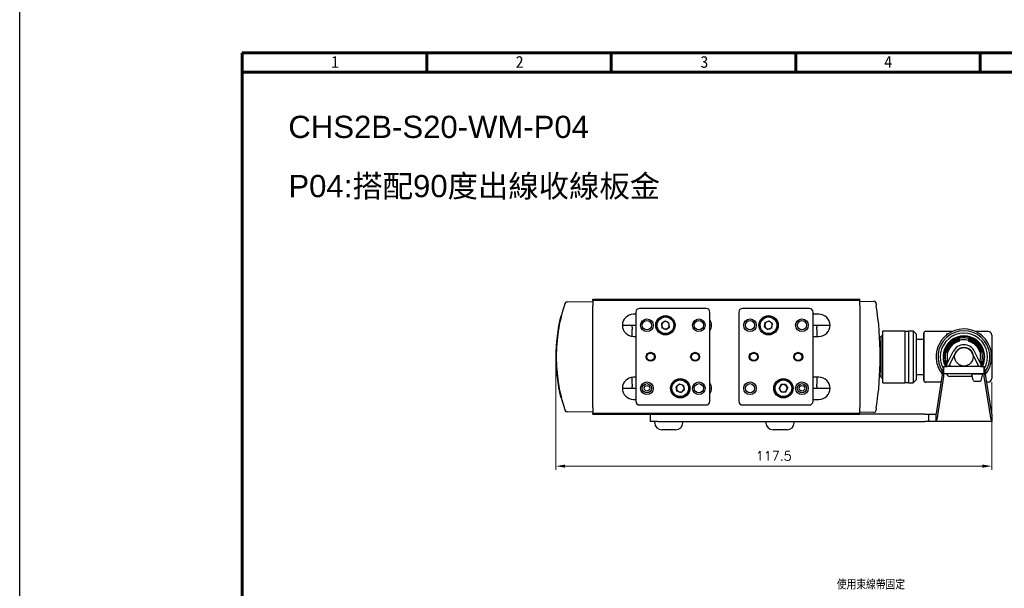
# Model space of a CAD drawing. Header units: inches. Extents: x 0 to 5655, y -2263 to 1330.
# Tile 98 of 231: x 4653 to 4919, y -1023 to -870. Entities that reach past the tile are written whole.
import ezdxf

# ---------------------------------------------------------------- set-up
doc = ezdxf.new("R2010")
doc.units = ezdxf.units.IN
doc.header["$MEASUREMENT"] = 0
for name, color, linetype, lineweight in [('AM_0', 7, 'Continuous', 30), ('AM_5', 3, 'Continuous', 15), ('可見 (ISO)', 7, 'Continuous', 25)]:
    doc.layers.add(name, color=color, linetype=linetype, lineweight=lineweight)
doc.layers.add('BORDER', color=7, linetype='Continuous')
doc.styles.get("Standard").update_dxf_attribs({"font": 'arial.ttf'})
doc.styles.add('尺寸標註', font='romans.shx', dxfattribs={"bigfont": 'CHINESET.SHX'})
doc.styles.add('標題欄', font='txt')
doc.dimstyles.new('CNS1$0', dxfattribs={"dimtxt": 2.5, "dimasz": 2.5, "dimexe": 1, "dimexo": 1, "dimgap": 1.5, "dimtad": 1, "dimtoh": 1, "dimdec": 1, "dimdsep": 46, "dimtxsty": '尺寸標註', "dimcen": 0, "dimclrd": 2, "dimclre": 2, "dimclrt": 1, "dimadec": 0, "dimazin": 2, "dimtp": 0.1, "dimtm": 0.1, "dimtfac": 0.71, "dimtdec": 1, "dimtmove": 0, "dimatfit": 0, "dimfxl": 0, "dimlwd": 13, "dimlwe": 13, "dimarcsym": 0})

# ---------------------------------------------------------------- blocks, each defined once
blk = doc.blocks.new('A4-英文圖框-橫式')
at = {"layer": 'BORDER', "color": 123, "linetype": 'Continuous', "lineweight": 60, "ltscale": 25.4}
for p, q in [((2201.45, 183.5), (2201.45, 188.79)), ((2251.2, 183.5), (2251.2, 188.79)), ((2300.95, 183.5), (2300.95, 188.79)), ((2350.7, 183.5), (2350.7, 188.79)), ((2151.7, 183.5), (2549.79, 183.5))]:
    blk.add_line(p, q, dxfattribs=at)
blk.add_lwpolyline([(2151.7, 188.79), (2555.09, 188.79), (2555.09, -95.06), (2151.7, -95.06)], close=True, dxfattribs=at)
at = {"color": 60, "style": '標題欄'}
for s, p in [('1', (2175.64, 184.72)), ('2', (2225.41, 184.72)), ('3', (2275.22, 184.72)), ('4', (2324.76, 184.72))]:
    blk.add_text(s, height=3.18, dxfattribs=at).set_placement(p)
blk = doc.blocks.new('*D785')
at = {"layer": 'AM_5', "color": 2, "lineweight": 13}
for p, q in [((4797.66, -961.44), (4797.66, -990.94)), ((4915.18, -967.29), (4915.18, -990.94)), ((4800.16, -989.94), (4912.68, -989.94))]:
    blk.add_line(p, q, dxfattribs=at)
at = {"layer": 'AM_5', "color": 2}
for points in [[(4800.16, -989.53), (4800.16, -990.36), (4797.66, -989.94)], [(4912.68, -989.53), (4912.68, -990.36), (4915.18, -989.94)]]:
    blk.add_solid(points, dxfattribs=at)
at = {"layer": 'Defpoints', "color": 0}
for p in [(4797.66, -960.44), (4915.18, -966.29), (4915.18, -989.94)]:
    blk.add_point(p, dxfattribs=at)
at = {"layer": 'AM_5', "color": 1, "insert": (4856.42, -987.19), "char_height": 2.5, "attachment_point": 5, "style": '尺寸標註'}
blk.add_mtext('117.5', dxfattribs=at)

msp = doc.modelspace()

# ---------------------------------------------------------------- linework, layer by layer
for p, q in [((4910.157, -966.776), (4909.812, -965.376)), ((4910.106, -965.018), (4912.397, -965.018)), ((4910.149, -965.018), (4912.354, -965.018)), ((4912.339, -966.802), (4912.684, -965.402)), ((4910.451, -967.018), (4912.052, -967.018))]:
    msp.add_line(p, q)
at = {"color": 2}
msp.add_lwpolyline([(4653.092, 513.153), (5654.873, 513.153), (5654.873, -1252.268), (4653.092, -1252.268)], close=True, dxfattribs=at)
for centre, start, end in [((4910.106, -965.318), 90, 191.30993), ((4912.397, -965.318), 343.67936, 90), ((4910.451, -966.718), 191.30993, 270), ((4912.052, -966.718), 270, 343.67936)]:
    msp.add_arc(centre, 0.3, start, end)
at = {"layer": 'AM_0'}
for p, q in [((4903.029, -962.639), (4904.78, -959.035)), ((4903.706, -962.891), (4905.428, -959.35)), ((4911.646, -962.891), (4909.925, -959.35)), ((4912.293, -962.577), (4910.572, -959.035)), ((4909.901, -965.017), (4903.976, -965.017)), ((4909.901, -965.737), (4903.976, -965.737)), ((4911.376, -965.017), (4904.12, -965.017)), ((4911.676, -965.018), (4911.676, -965.017)), ((4912.397, -965.017), (4912.397, -965.018))]:
    msp.add_line(p, q, dxfattribs=at)
for centre, radius, start, end in [((4907.676, -960.443), 3.22, 25.92463, 154.07537), ((4907.676, -960.443), 2.5, 25.92463, 154.07537), ((4903.976, -963.023), 1.02, 154.07537, 179.6617), ((4903.976, -963.023), 0.3, 154.07537, 178.84972), ((4911.376, -963.023), 0.3, 1.15028, 25.92463), ((4911.376, -963.023), 1.02, 0.3383, 25.92463), ((4903.976, -964.717), 1.02, 197.10464, 270)]:
    msp.add_arc(centre, radius, start, end, dxfattribs=at)
at = {"layer": '可見 (ISO)'}
for p, q in [((4807.606, -945.243), (4807.606, -944.943)), ((4807.606, -944.943), (4879.606, -944.943)), ((4812.006, -945.043), (4808.206, -945.043)), ((4808.206, -945.243), (4808.206, -945.043)), ((4812.006, -945.243), (4812.006, -945.043)), ((4879.006, -945.043), (4875.206, -945.043)), ((4875.206, -945.243), (4875.206, -945.043)), ((4879.006, -945.243), (4879.006, -945.043)), ((4879.606, -945.243), (4879.606, -944.943)), ((4800.676, -945.614), (4807.606, -945.493)), ((4807.606, -945.243), (4807.606, -946.743)), ((4879.606, -945.243), (4807.606, -945.243)), ((4807.606, -974.143), (4807.606, -946.743)), ((4838.203, -947.443), (4820.203, -947.443)), ((4866.009, -947.443), (4848.009, -947.443)), ((4879.606, -946.743), (4879.606, -945.243)), ((4879.606, -945.493), (4883.432, -945.426)), ((4879.606, -946.743), (4879.606, -974.143)), ((4799.193, -949.463), (4798.986, -949.467)), ((4819.203, -948.943), (4818.606, -948.943)), ((4819.203, -948.443), (4819.203, -972.443)), ((4839.203, -972.443), (4839.203, -948.443)), ((4847.009, -948.443), (4847.009, -972.443)), ((4867.009, -972.443), (4867.009, -948.443)), ((4868.606, -948.943), (4867.009, -948.943)), ((4815.606, -951.943), (4819.203, -951.943)), ((4818.203, -952.413), (4818.203, -951.943)), ((4818.203, -952.413), (4818.203, -953.05)), ((4818.203, -954.916), (4818.203, -953.05)), ((4826.139, -951.466), (4827.085, -950.783)), ((4826.139, -951.466), (4826.258, -952.626)), ((4827.321, -953.103), (4826.258, -952.626)), ((4827.085, -950.783), (4828.149, -951.261)), ((4827.321, -953.103), (4828.267, -952.421)), ((4828.267, -952.421), (4828.149, -951.261)), ((4839.203, -951.943), (4839.606, -951.943)), ((4853.922, -952.364), (4854.101, -951.212)), ((4853.922, -952.364), (4854.83, -953.096)), ((4854.101, -951.212), (4855.188, -950.791)), ((4855.918, -952.674), (4854.83, -953.096)), ((4856.097, -951.522), (4855.188, -950.791)), ((4855.918, -952.674), (4856.097, -951.522)), ((4867.009, -951.943), (4871.606, -951.943)), ((4868.009, -951.943), (4868.009, -952.413)), ((4868.009, -953.05), (4868.009, -952.413)), ((4868.009, -953.05), (4868.009, -954.943)), ((4818.606, -954.943), (4819.203, -954.943)), ((4867.009, -954.943), (4868.606, -954.943)), ((4885.376, -955.193), (4884.955, -955.193)), ((4885.376, -954.943), (4885.776, -954.543)), ((4885.376, -965.943), (4885.376, -954.943)), ((4885.776, -967.443), (4885.776, -953.443)), ((4885.776, -953.443), (4891.776, -953.443)), ((4891.776, -953.443), (4891.776, -967.443)), ((4891.776, -953.543), (4892.776, -953.543)), ((4892.776, -953.443), (4892.776, -967.443)), ((4892.776, -953.443), (4893.971, -953.443)), ((4893.971, -953.443), (4893.971, -967.443)), ((4894.776, -954.248), (4893.971, -953.443)), ((4894.776, -954.248), (4894.776, -966.638)), ((4894.776, -955.693), (4896.876, -955.693)), ((4896.876, -954.093), (4896.876, -966.793)), ((4896.876, -966.793), (4896.876, -954.093)), ((4904.622, -953.593), (4897.376, -953.593)), ((4908.801, -955.596), (4908.801, -955.596)), ((4914.176, -953.593), (4910.73, -953.593)), ((4915.176, -954.593), (4915.176, -957.248)), ((4900.576, -956.365), (4900.576, -956.365)), ((4900.576, -958.026), (4900.576, -958.027)), ((4900.876, -955.993), (4900.876, -955.993)), ((4906.492, -955.739), (4906.492, -955.739)), ((4908.811, -956.111), (4908.811, -956.111)), ((4908.86, -955.739), (4908.86, -955.739)), ((4902.577, -960.443), (4902.74, -960.443)), ((4902.731, -959.193), (4902.731, -959.193)), ((4902.74, -960.443), (4902.74, -960.443)), ((4903.077, -960.443), (4903.238, -960.443)), ((4903.097, -959.249), (4903.097, -959.249)), ((4903.238, -960.443), (4903.239, -960.443)), ((4912.113, -960.443), (4912.114, -960.443)), ((4912.276, -960.443), (4912.114, -960.443)), ((4912.775, -960.443), (4912.613, -960.443)), ((4912.621, -959.193), (4912.621, -959.193)), ((4915.176, -960.443), (4915.176, -963.639)), ((4900.255, -975.709), (4902.176, -963.5)), ((4900.576, -962.86), (4900.576, -962.86)), ((4902.176, -963.032), (4903.176, -963.032)), ((4902.176, -963.032), (4902.176, -965.032)), ((4902.731, -961.693), (4902.731, -961.693)), ((4912.176, -963.032), (4903.176, -963.032)), ((4912.176, -963.032), (4913.176, -963.032)), ((4912.255, -961.637), (4912.255, -961.637)), ((4912.621, -961.693), (4912.621, -961.693)), ((4913.176, -965.032), (4913.176, -963.032)), ((4913.176, -963.5), (4915.098, -975.709)), ((4915.176, -963.639), (4915.176, -966.293)), ((4818.203, -967.837), (4818.203, -965.97)), ((4819.203, -965.943), (4818.606, -965.943)), ((4868.606, -965.943), (4867.009, -965.943)), ((4868.009, -965.943), (4868.009, -967.837)), ((4885.376, -965.693), (4884.955, -965.693)), ((4885.376, -965.943), (4885.776, -966.343)), ((4894.776, -965.193), (4896.876, -965.193)), ((4902.176, -965.765), (4900.333, -977.475)), ((4900.576, -964.521), (4900.576, -964.521)), ((4900.876, -964.893), (4900.876, -964.893)), ((4902.176, -965.032), (4902.176, -965.266)), ((4903.176, -965.032), (4902.176, -965.032)), ((4902.176, -965.266), (4902.176, -965.765)), ((4912.176, -965.032), (4903.176, -965.032)), ((4913.176, -965.032), (4912.176, -965.032)), ((4913.176, -965.266), (4913.176, -965.032)), ((4913.176, -965.765), (4913.176, -965.266)), ((4915.019, -977.475), (4913.176, -965.765)), ((4815.606, -968.943), (4819.203, -968.943)), ((4818.203, -967.837), (4818.203, -968.473)), ((4818.203, -968.943), (4818.203, -968.473)), ((4831.014, -967.792), (4830.112, -968.532)), ((4830.301, -969.682), (4830.112, -968.532)), ((4832.105, -968.204), (4831.014, -967.792)), ((4832.105, -968.204), (4832.294, -969.355)), ((4839.203, -968.943), (4839.606, -968.943)), ((4858.433, -967.929), (4857.843, -968.936)), ((4858.419, -969.949), (4857.843, -968.936)), ((4859.599, -967.937), (4858.433, -967.929)), ((4859.586, -969.957), (4860.175, -968.951)), ((4859.599, -967.937), (4860.175, -968.951)), ((4867.009, -968.943), (4871.606, -968.943)), ((4868.009, -968.473), (4868.009, -967.837)), ((4868.009, -968.473), (4868.009, -968.943)), ((4885.776, -967.443), (4891.776, -967.443)), ((4891.776, -967.343), (4892.776, -967.343)), ((4892.776, -967.443), (4893.971, -967.443)), ((4894.776, -966.638), (4893.971, -967.443)), ((4901.579, -967.293), (4897.376, -967.293)), ((4914.176, -967.293), (4913.773, -967.293)), ((4799.193, -971.423), (4798.986, -971.42)), ((4831.392, -970.094), (4830.301, -969.682)), ((4831.392, -970.094), (4832.294, -969.355)), ((4859.586, -969.957), (4858.419, -969.949)), ((4807.606, -974.143), (4807.606, -975.643)), ((4818.606, -971.943), (4819.203, -971.943)), ((4820.203, -973.443), (4838.203, -973.443)), ((4848.009, -973.443), (4866.009, -973.443)), ((4867.009, -971.943), (4868.606, -971.943)), ((4879.606, -975.643), (4879.606, -974.143)), ((4807.606, -975.393), (4800.676, -975.272)), ((4807.606, -975.943), (4807.606, -975.643)), ((4807.606, -975.643), (4879.606, -975.643)), ((4807.606, -975.943), (4879.606, -975.943)), ((4808.206, -975.643), (4808.206, -975.843)), ((4808.206, -975.843), (4812.006, -975.843)), ((4812.006, -975.643), (4812.006, -975.843)), ((4823.106, -975.943), (4823.106, -977.943)), ((4875.206, -975.643), (4875.206, -975.843)), ((4875.206, -975.843), (4879.006, -975.843)), ((4879.006, -975.643), (4879.006, -975.843)), ((4883.432, -975.46), (4879.606, -975.393)), ((4879.606, -975.943), (4879.606, -975.643)), ((4897.176, -975.943), (4879.606, -975.943)), ((4897.176, -975.943), (4898.176, -975.943)), ((4898.176, -977.943), (4898.176, -975.943)), ((4898.176, -975.943), (4900.176, -975.943)), ((4900.176, -977.943), (4900.176, -975.943)), ((4915.176, -975.943), (4915.176, -977.943)), ((4825.106, -977.943), (4823.106, -977.943)), ((4824.306, -978.243), (4824.306, -977.943)), ((4825.106, -977.943), (4897.176, -977.943)), ((4831.906, -978.243), (4831.906, -977.943)), ((4854.306, -978.243), (4854.306, -977.943)), ((4861.906, -978.243), (4861.906, -977.943)), ((4898.176, -977.943), (4897.176, -977.943)), ((4900.176, -977.943), (4898.176, -977.943)), ((4915.176, -977.943), (4900.176, -977.943)), ((4830.006, -980.143), (4826.206, -980.143)), ((4860.006, -980.143), (4856.206, -980.143))]:
    msp.add_line(p, q, dxfattribs=at)
for centre, radius in [((4822.203, -951.943), 1.7), ((4827.203, -951.943), 2.6), ((4827.203, -951.943), 2.4), ((4827.203, -951.943), 2.25), ((4836.203, -951.943), 1.7), ((4850.009, -951.943), 1.7), ((4855.009, -951.943), 2.6), ((4855.009, -951.943), 2.4), ((4855.009, -951.943), 2.25), ((4864.009, -951.943), 1.7), ((4822.203, -951.943), 1.25), ((4836.203, -951.943), 1.25), ((4850.009, -951.943), 1.25), ((4864.009, -951.943), 1.25), ((4907.676, -960.443), 2.5), ((4823.203, -960.443), 1.2), ((4823.203, -960.443), 1), ((4835.203, -960.443), 1.2), ((4835.203, -960.443), 1), ((4851.009, -960.443), 1.2), ((4851.009, -960.443), 1), ((4863.009, -960.443), 1.2), ((4863.009, -960.443), 1), ((4831.203, -968.943), 2.6), ((4859.009, -968.943), 2.6), ((4822.203, -968.943), 1.7), ((4822.203, -968.943), 1.25), ((4822.203, -968.943), 0.75), ((4831.203, -968.943), 2.4), ((4831.203, -968.943), 2.25), ((4836.203, -968.943), 1.7), ((4836.203, -968.943), 1.25), ((4850.009, -968.943), 1.7), ((4850.009, -968.943), 1.25), ((4859.009, -968.943), 2.4), ((4859.009, -968.943), 2.25), ((4864.009, -968.943), 1.7), ((4864.009, -968.943), 1.25), ((4864.009, -968.943), 0.75)]:
    msp.add_circle(centre, radius, dxfattribs=at)
for centre, radius, start, end in [((4800.685, -946.114), 0.5, 91, 161.53861), ((4820.203, -948.443), 1, 90, 180), ((4838.203, -948.443), 1, 0, 90), ((4848.009, -948.443), 1, 90, 180), ((4866.009, -948.443), 1, 0, 90), ((4883.441, -945.926), 0.5, 9.17938, 91), ((4818.606, -951.943), 3, 90, 270), ((4868.606, -951.943), 3, 270, 90), ((4827.203, -951.943), 1.01, 125.82179, 185.82179), ((4827.203, -951.943), 1.01, 185.82179, 245.82179), ((4827.203, -951.943), 1.01, 65.82179, 125.82179), ((4827.203, -951.943), 1.01, 245.82179, 305.82179), ((4827.203, -951.943), 1.01, 5.82179, 65.82179), ((4827.203, -951.943), 1.01, 305.82179, 5.82179), ((4836.606, -951.943), 3, 329.96032, 30.03968), ((4855.009, -951.943), 1.01, 171.1692, 231.1692), ((4855.009, -951.943), 1.01, 111.1692, 171.1692), ((4855.009, -951.943), 1.01, 231.1692, 291.1692), ((4855.009, -951.943), 1.01, 51.1692, 111.1692), ((4855.009, -951.943), 1.01, 291.1692, 351.1692), ((4855.009, -951.943), 1.01, 351.1692, 51.1692), ((4907.676, -960.443), 7.5, 320.32359, 169.64907), ((4897.376, -954.093), 0.5, 90, 180), ((4907.676, -960.443), 7, 324.03771, 215.96229), ((4907.676, -960.443), 6.375, 329.99448, 210.00552), ((4907.676, -960.443), 5.625, 332.59682, 207.40318), ((4907.676, -960.443), 5.5, 331.91965, 208.08035), ((4907.676, -960.443), 5.45, 331.63885, 208.36115), ((4914.176, -954.593), 1, 0, 90), ((4907.676, -960.443), 7.5, 190.35093, 219.67641), ((4818.606, -968.943), 3, 90, 270), ((4868.606, -968.943), 3, 270, 90), ((4914.176, -966.293), 1, 270, 0), ((4831.203, -968.943), 1.01, 129.33088, 189.33088), ((4831.203, -968.943), 1.01, 69.33088, 129.33088), ((4831.203, -968.943), 1.01, 9.33088, 69.33088), ((4831.203, -968.943), 1.01, 309.33088, 9.33088), ((4836.606, -968.943), 3, 329.96032, 30.03968), ((4859.009, -968.943), 1.01, 149.62365, 209.62365), ((4859.009, -968.943), 1.01, 89.62365, 149.62365), ((4859.009, -968.943), 1.01, 29.62365, 89.62365), ((4859.009, -968.943), 1.01, 329.62365, 29.62365), ((4897.376, -966.793), 0.5, 180, 270), ((4831.203, -968.943), 1.01, 189.33088, 249.33088), ((4831.203, -968.943), 1.01, 249.33088, 309.33088), ((4859.009, -968.943), 1.01, 209.62365, 269.62365), ((4859.009, -968.943), 1.01, 269.62365, 329.62365), ((4820.203, -972.443), 1, 180, 270), ((4838.203, -972.443), 1, 270, 0), ((4848.009, -972.443), 1, 180, 270), ((4866.009, -972.443), 1, 270, 0), ((4800.685, -974.772), 0.5, 198.46139, 269), ((4883.441, -974.96), 0.5, 269, 350.82062), ((4826.206, -978.243), 1.9, 180, 270), ((4830.006, -978.243), 1.9, 270, 0), ((4856.206, -978.243), 1.9, 180, 270), ((4860.006, -978.243), 1.9, 270, 0)]:
    msp.add_arc(centre, radius, start, end, dxfattribs=at)
for centre, major_axis, ratio, start_param, end_param in [((4793.634, -960.443), (0, -91.486), 0.9998494, 1.4188822, 1.7227105), ((4843.592, -960.443), (0, 45.943), 0.9998477, 1.3295497, 1.812043), ((4843.593, -960.443), (0, 45.944), 0.9998477, 1.4006673, 1.4089419), ((4843.593, -960.443), (0, 45.943), 0.9998477, 1.3908032, 1.3986967), ((4843.593, -960.443), (0, 45.944), 0.9998477, 1.732924, 1.7353902), ((4843.593, -960.443), (0, 45.944), 0.9998477, 1.7378407, 1.7403156), ((4900.176, -973.943), (0, 2), 0.0836809, 3.1415927, 3.6302848), ((4915.176, -973.943), (0, -2), 0.0836809, 5.7944931, 6.2831853), ((4900.176, -973.943), (0, -4), 0.0836809, 0, 0.4886922), ((4915.176, -973.943), (0, 4), 0.0836809, 2.6529005, 3.1415927)]:
    msp.add_ellipse(centre, major_axis=major_axis, ratio=ratio, start_param=start_param, end_param=end_param, dxfattribs=at)
for points, knots in [([(4799.963, -974.168), (4799.266, -971.952), (4798.739, -969.682), (4798.386, -967.386), (4798.033, -965.09), (4797.856, -962.766), (4797.856, -960.443), (4797.856, -958.12), (4798.033, -955.797), (4798.386, -953.5), (4798.739, -951.204), (4799.266, -948.935), (4799.963, -946.718)], [2.83690094, 2.83690094, 2.83690094, 2.83690094, 2.9892468, 2.9892468, 2.9892468, 3.14159265, 3.14159265, 3.14159265, 3.29393851, 3.29393851, 3.29393851, 3.44628436, 3.44628436, 3.44628436, 3.44628436]), ([(4799.179, -949.522), (4799.241, -949.269), (4799.309, -949.002), (4799.447, -948.481), (4799.519, -948.22), (4799.609, -947.902), (4799.63, -947.827), (4799.651, -947.755)], [0, 0, 0, 0, 0.08089177, 0.08089177, 0.16215301, 0.16215301, 0.18784285, 0.18784285, 0.18784285, 0.18784285]), ([(4799.963, -946.718), (4799.994, -946.621), (4800.025, -946.524), (4800.083, -946.344), (4800.11, -946.259), (4800.157, -946.116), (4800.177, -946.057), (4800.203, -945.977), (4800.211, -945.956), (4800.211, -945.956)], [0, 0, 0, 0, 0.0003038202, 0.0003038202, 0.0006076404, 0.0006076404, 0.0009114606, 0.0009114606, 0.0012152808, 0.0012152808, 0.0012152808, 0.0012152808]), ([(4883.934, -945.847), (4883.934, -945.847), (4883.938, -945.866), (4883.944, -945.904), (4883.95, -945.942), (4883.959, -945.998), (4883.97, -946.068), (4883.975, -946.1), (4883.981, -946.136), (4883.987, -946.173), (4883.993, -946.216), (4884.001, -946.263), (4884.008, -946.311), (4884.016, -946.363), (4884.025, -946.417), (4884.033, -946.472), (4884.04, -946.513), (4884.046, -946.556), (4884.053, -946.599)], [0, 0, 0, 0, 0.0002945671, 0.0002945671, 0.0002945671, 0.0005895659, 0.0005895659, 0.0005895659, 0.0007276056, 0.0007276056, 0.0007276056, 0.0008855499, 0.0008855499, 0.0008855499, 0.0010536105, 0.0010536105, 0.0010536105, 0.0011811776, 0.0011811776, 0.0011811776, 0.0011811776]), ([(4798.788, -951.257), (4798.788, -951.257), (4798.788, -951.257), (4798.788, -951.257), (4798.788, -951.256), (4798.789, -951.254), (4798.789, -951.25), (4798.79, -951.245)], [0.028605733, 0.028605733, 0.028605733, 0.028605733, 0.029950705, 0.029950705, 0.035957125, 0.035957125, 0.051193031, 0.051193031, 0.051193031, 0.051193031]), ([(4884.6, -950.837), (4884.6, -950.837), (4884.6, -950.837), (4884.6, -950.837), (4884.6, -950.837), (4884.6, -950.837)], [0, 0, 0, 0, 0.001977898, 0.001977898, 0.002252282, 0.002252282, 0.002252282, 0.002252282]), ([(4884.632, -951.139), (4884.632, -951.139), (4884.632, -951.139), (4884.632, -951.139), (4884.632, -951.139), (4884.632, -951.139)], [0, 0, 0, 0, 0.0019795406, 0.0019795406, 0.0022488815, 0.0022488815, 0.0022488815, 0.0022488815]), ([(4884.846, -953.549), (4884.846, -953.549), (4884.846, -953.549), (4884.846, -953.551), (4884.846, -953.552), (4884.846, -953.554), (4884.846, -953.554), (4884.846, -953.555), (4884.846, -953.555), (4884.846, -953.555), (4884.846, -953.555), (4884.846, -953.555), (4884.846, -953.555), (4884.846, -953.555), (4884.846, -953.555), (4884.846, -953.555)], [0.0364476, 0.0364476, 0.0364476, 0.0364476, 0.044962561, 0.044962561, 0.057793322, 0.057793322, 0.060198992, 0.060198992, 0.060650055, 0.060650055, 0.060819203, 0.060819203, 0.060882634, 0.060882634, 0.060902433, 0.060902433, 0.060902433, 0.060902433]), ([(4903.404, -954.279), (4903.366, -954.305), (4903.326, -954.323), (4903.287, -954.336), (4903.268, -954.342), (4903.248, -954.346), (4903.229, -954.349), (4903.22, -954.351), (4903.21, -954.352), (4903.201, -954.353), (4903.197, -954.354), (4903.192, -954.354), (4903.187, -954.354), (4903.183, -954.355), (4903.179, -954.355), (4903.174, -954.355), (4903.089, -954.359), (4902.996, -954.34), (4902.908, -954.303)], [0, 0, 0, 0, 0.25, 0.25, 0.25, 0.375, 0.375, 0.375, 0.4375, 0.4375, 0.4375, 0.46875, 0.46875, 0.46875, 0.5, 0.5, 0.5, 0.99999871, 0.99999871, 0.99999871, 0.99999871]), ([(4902.918, -958.377), (4903.141, -957.866), (4903.45, -957.386), (4904.2, -956.555), (4904.651, -956.195), (4905.633, -955.646), (4906.175, -955.449), (4907.281, -955.244), (4907.858, -955.232), (4908.972, -955.392), (4909.522, -955.566), (4910.525, -956.075), (4910.991, -956.417), (4911.778, -957.22), (4912.109, -957.693), (4912.381, -958.258), (4912.408, -958.317), (4912.434, -958.377)], [0, 0, 0, 0, 0.167078, 0.167078, 0.3357724, 0.3357724, 0.5044512, 0.5044512, 0.6731636, 0.6731636, 0.841893, 0.841893, 1.0106271, 1.0106271, 1.1793517, 1.1793517, 1.198802, 1.198802, 1.198802, 1.198802]), ([(4905.663, -955.939), (4905.777, -955.888), (4905.894, -955.84), (4906.113, -955.754), (4906.218, -955.715), (4906.388, -955.654), (4906.458, -955.629), (4906.525, -955.602), (4906.541, -955.595), (4906.561, -955.586), (4906.568, -955.582), (4906.568, -955.582)], [0, 0, 0, 0, 0.03737858, 0.03737858, 0.07443829, 0.07443829, 0.10791003, 0.10791003, 0.12138699, 0.12138699, 0.13236029, 0.13236029, 0.13236029, 0.13236029]), ([(4908.786, -955.585), (4908.786, -955.585), (4908.786, -955.585), (4908.787, -955.586), (4908.792, -955.588), (4908.81, -955.597), (4908.828, -955.604), (4908.878, -955.624), (4908.916, -955.638), (4909.016, -955.674), (4909.083, -955.698), (4909.237, -955.755), (4909.326, -955.789), (4909.507, -955.861), (4909.599, -955.9), (4909.689, -955.94)], [0.02904236, 0.02904236, 0.02904236, 0.02904236, 0.03083092, 0.03083092, 0.03990337, 0.03990337, 0.05435536, 0.05435536, 0.07479328, 0.07479328, 0.10164983, 0.10164983, 0.13219651, 0.13219651, 0.16188825, 0.16188825, 0.16188825, 0.16188825]), ([(4911.948, -954.279), (4912.015, -954.325), (4912.093, -954.351), (4912.252, -954.359), (4912.331, -954.346), (4912.421, -954.312), (4912.433, -954.308), (4912.444, -954.303)], [0.000001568, 0.000001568, 0.000001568, 0.000001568, 0.037733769, 0.037733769, 0.070683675, 0.070683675, 0.075426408, 0.075426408, 0.075426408, 0.075426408]), ([(4902.571, -959.267), (4902.571, -959.267), (4902.571, -959.267), (4902.572, -959.266), (4902.574, -959.261), (4902.582, -959.243), (4902.589, -959.227), (4902.609, -959.177), (4902.623, -959.139), (4902.66, -959.04), (4902.683, -958.973), (4902.74, -958.819), (4902.773, -958.729), (4902.844, -958.552), (4902.88, -958.464), (4902.918, -958.377)], [0.02934045, 0.02934045, 0.02934045, 0.02934045, 0.03095249, 0.03095249, 0.03998708, 0.03998708, 0.05438784, 0.05438784, 0.07489663, 0.07489663, 0.10186508, 0.10186508, 0.13255013, 0.13255013, 0.1610378, 0.1610378, 0.1610378, 0.1610378]), ([(4902.74, -960.443), (4902.74, -959.913), (4902.828, -959.375), (4903.169, -958.365), (4903.426, -957.88), (4904.075, -957.028), (4904.475, -956.651), (4905.154, -956.194), (4905.404, -956.055), (4905.663, -955.939)], [0, 0, 0, 0, 0.15921115, 0.15921115, 0.31979474, 0.31979474, 0.48036495, 0.48036495, 0.56551284, 0.56551284, 0.56551284, 0.56551284]), ([(4903.085, -959.264), (4903.085, -959.264), (4903.085, -959.264), (4903.086, -959.262), (4903.089, -959.257), (4903.098, -959.238), (4903.106, -959.22), (4903.128, -959.169), (4903.144, -959.13), (4903.184, -959.029), (4903.21, -958.962), (4903.273, -958.807), (4903.311, -958.717), (4903.389, -958.54), (4903.43, -958.453), (4903.472, -958.368)], [0.02876921, 0.02876921, 0.02876921, 0.02876921, 0.03081794, 0.03081794, 0.04003151, 0.04003151, 0.05473033, 0.05473033, 0.07545463, 0.07545463, 0.10268552, 0.10268552, 0.13377126, 0.13377126, 0.16244038, 0.16244038, 0.16244038, 0.16244038]), ([(4903.238, -960.443), (4903.239, -959.966), (4903.318, -959.483), (4903.625, -958.574), (4903.856, -958.138), (4904.44, -957.373), (4904.799, -957.034), (4905.342, -956.668), (4905.492, -956.58), (4905.645, -956.5)], [0, 0, 0, 0, 0.14320104, 0.14320104, 0.28755049, 0.28755049, 0.43192589, 0.43192589, 0.48388286, 0.48388286, 0.48388286, 0.48388286]), ([(4903.472, -958.368), (4903.696, -957.916), (4903.997, -957.496), (4904.711, -956.779), (4905.134, -956.474), (4906.044, -956.022), (4906.543, -955.869), (4907.55, -955.732), (4908.072, -955.747), (4909.07, -955.941), (4909.559, -956.123), (4910.442, -956.626), (4910.847, -956.955), (4911.46, -957.646), (4911.696, -957.996), (4911.88, -958.368)], [0, 0, 0, 0, 0.1510889, 0.1510889, 0.3035424, 0.3035424, 0.4560219, 0.4560219, 0.6085363, 0.6085363, 0.7610413, 0.7610413, 0.9134956, 0.9134956, 1.0379783, 1.0379783, 1.0379783, 1.0379783]), ([(4905.645, -956.5), (4905.764, -956.44), (4905.886, -956.382), (4906.112, -956.283), (4906.22, -956.238), (4906.35, -956.186), (4906.386, -956.172), (4906.473, -956.137), (4906.517, -956.117), (4906.551, -956.101), (4906.557, -956.098), (4906.557, -956.098)], [0, 0, 0, 0, 0.0398539, 0.0398539, 0.078478, 0.078478, 0.09515563, 0.09515563, 0.12356186, 0.12356186, 0.13513432, 0.13513432, 0.13513432, 0.13513432]), ([(4908.796, -956.099), (4908.796, -956.099), (4908.797, -956.099), (4908.799, -956.1), (4908.804, -956.103), (4908.824, -956.113), (4908.842, -956.121), (4908.894, -956.143), (4908.933, -956.159), (4909.035, -956.199), (4909.103, -956.226), (4909.257, -956.29), (4909.348, -956.329), (4909.527, -956.411), (4909.618, -956.455), (4909.707, -956.5)], [0.02840709, 0.02840709, 0.02840709, 0.02840709, 0.03068516, 0.03068516, 0.03996085, 0.03996085, 0.05474998, 0.05474998, 0.07543963, 0.07543963, 0.10260891, 0.10260891, 0.13364156, 0.13364156, 0.16363703, 0.16363703, 0.16363703, 0.16363703]), ([(4909.689, -955.94), (4910.173, -956.157), (4910.627, -956.455), (4911.411, -957.177), (4911.749, -957.609), (4912.263, -958.548), (4912.445, -959.066), (4912.587, -959.874), (4912.612, -960.159), (4912.613, -960.444)], [0, 0, 0, 0, 0.15899681, 0.15899681, 0.31953251, 0.31953251, 0.48008444, 0.48008444, 0.56542865, 0.56542865, 0.56542865, 0.56542865]), ([(4909.707, -956.5), (4910.131, -956.719), (4910.524, -957.01), (4911.191, -957.696), (4911.474, -958.102), (4911.888, -958.97), (4912.026, -959.445), (4912.103, -960.095), (4912.114, -960.269), (4912.114, -960.443)], [0, 0, 0, 0, 0.1430279, 0.1430279, 0.28733668, 0.28733668, 0.43169768, 0.43169768, 0.48388567, 0.48388567, 0.48388567, 0.48388567]), ([(4911.88, -958.368), (4911.937, -958.483), (4911.991, -958.602), (4912.086, -958.823), (4912.129, -958.929), (4912.196, -959.097), (4912.222, -959.165), (4912.256, -959.242), (4912.268, -959.265), (4912.268, -959.265)], [0, 0, 0, 0, 0.0386648, 0.0386648, 0.07654886, 0.07654886, 0.11033668, 0.11033668, 0.13315612, 0.13315612, 0.13315612, 0.13315612]), ([(4912.434, -958.377), (4912.483, -958.489), (4912.529, -958.603), (4912.612, -958.818), (4912.65, -958.921), (4912.711, -959.089), (4912.736, -959.159), (4912.763, -959.226), (4912.77, -959.242), (4912.779, -959.262), (4912.782, -959.269), (4912.782, -959.269)], [0, 0, 0, 0, 0.03662619, 0.03662619, 0.07316102, 0.07316102, 0.10658162, 0.10658162, 0.12014484, 0.12014484, 0.13114985, 0.13114985, 0.13114985, 0.13114985]), ([(4915.176, -957.248), (4915.176, -957.321), (4915.176, -957.412), (4915.176, -957.52), (4915.176, -957.574), (4915.176, -957.632), (4915.176, -957.695), (4915.176, -957.758), (4915.176, -957.824), (4915.176, -957.896), (4915.176, -957.936), (4915.176, -957.98), (4915.176, -958.022), (4915.176, -958.355), (4915.176, -958.61), (4915.176, -958.787), (4915.176, -958.79), (4915.176, -958.791), (4915.176, -958.796), (4915.176, -959.074), (4915.176, -959.333), (4915.176, -959.573), (4915.176, -959.58), (4915.176, -959.587), (4915.176, -959.596), (4915.176, -959.739), (4915.176, -959.881), (4915.176, -960.022), (4915.176, -960.164), (4915.176, -960.304), (4915.176, -960.443)], [0, 0, 0, 0, 0.109375, 0.109375, 0.109375, 0.1640625, 0.1640625, 0.1640625, 0.21875, 0.21875, 0.21875, 0.25, 0.25, 0.25, 0.4960938, 0.4960938, 0.4960938, 0.5, 0.5, 0.5, 0.7421875, 0.7421875, 0.7421875, 0.75, 0.75, 0.75, 0.875, 0.875, 0.875, 1, 1, 1, 1]), ([(4900.298, -959.096), (4900.217, -959.54), (4900.176, -959.992), (4900.176, -960.443), (4900.176, -960.895), (4900.217, -961.346), (4900.298, -961.791)], [0, 0, 0, 0, 0.0013545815, 0.0013545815, 0.0013545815, 0.0027097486, 0.0027097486, 0.0027097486, 0.0027097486]), ([(4903.146, -962.398), (4902.993, -962.044), (4902.881, -961.671), (4902.765, -961.014), (4902.74, -960.728), (4902.74, -960.443)], [0.36513296, 0.36513296, 0.36513296, 0.36513296, 0.48010002, 0.48010002, 0.5655158, 0.5655158, 0.5655158, 0.5655158]), ([(4903.446, -961.779), (4903.362, -961.513), (4903.303, -961.239), (4903.249, -960.791), (4903.239, -960.617), (4903.238, -960.443)], [0.34853527, 0.34853527, 0.34853527, 0.34853527, 0.43169768, 0.43169768, 0.48388567, 0.48388567, 0.48388567, 0.48388567]), ([(4912.613, -960.444), (4912.612, -960.974), (4912.524, -961.512), (4912.311, -962.144), (4912.261, -962.272), (4912.207, -962.398)], [0, 0, 0, 0, 0.15921259, 0.15921259, 0.200238, 0.200238, 0.200238, 0.200238]), ([(4902.918, -962.51), (4902.869, -962.398), (4902.823, -962.283), (4902.74, -962.069), (4902.702, -961.965), (4902.641, -961.797), (4902.616, -961.728), (4902.589, -961.661), (4902.583, -961.645), (4902.573, -961.624), (4902.57, -961.618), (4902.57, -961.618)], [0, 0, 0, 0, 0.03662619, 0.03662619, 0.07316102, 0.07316102, 0.10658162, 0.10658162, 0.12014484, 0.12014484, 0.13114985, 0.13114985, 0.13114985, 0.13114985]), ([(4903.007, -962.703), (4903.005, -962.698), (4903.002, -962.692), (4902.971, -962.628), (4902.944, -962.569), (4902.918, -962.51)], [1.17748106, 1.17748106, 1.17748106, 1.17748106, 1.17935174, 1.17935174, 1.198802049, 1.198802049, 1.198802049, 1.198802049]), ([(4903.286, -962.109), (4903.25, -962.023), (4903.217, -961.94), (4903.157, -961.789), (4903.13, -961.721), (4903.096, -961.645), (4903.084, -961.621), (4903.084, -961.621)], [0.046111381, 0.046111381, 0.046111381, 0.046111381, 0.076548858, 0.076548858, 0.110336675, 0.110336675, 0.133156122, 0.133156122, 0.133156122, 0.133156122]), ([(4912.267, -961.622), (4912.267, -961.622), (4912.267, -961.623), (4912.266, -961.625), (4912.263, -961.63), (4912.254, -961.648), (4912.246, -961.666), (4912.224, -961.718), (4912.209, -961.756), (4912.169, -961.857), (4912.142, -961.925), (4912.098, -962.033), (4912.083, -962.071), (4912.066, -962.109)], [0.028769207, 0.028769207, 0.028769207, 0.028769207, 0.030817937, 0.030817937, 0.040031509, 0.040031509, 0.054730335, 0.054730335, 0.075454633, 0.075454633, 0.102685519, 0.102685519, 0.116319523, 0.116319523, 0.116319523, 0.116319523]), ([(4912.782, -961.619), (4912.782, -961.619), (4912.782, -961.619), (4912.781, -961.621), (4912.778, -961.625), (4912.77, -961.643), (4912.763, -961.66), (4912.743, -961.71), (4912.729, -961.748), (4912.693, -961.847), (4912.669, -961.914), (4912.613, -962.067), (4912.579, -962.157), (4912.508, -962.334), (4912.472, -962.423), (4912.434, -962.51)], [0.02934045, 0.02934045, 0.02934045, 0.02934045, 0.03095249, 0.03095249, 0.03998708, 0.03998708, 0.05438784, 0.05438784, 0.07489663, 0.07489663, 0.10186508, 0.10186508, 0.13255013, 0.13255013, 0.1610378, 0.1610378, 0.1610378, 0.1610378]), ([(4884.846, -967.334), (4884.846, -967.335), (4884.846, -967.336), (4884.846, -967.337), (4884.846, -967.337), (4884.846, -967.337), (4884.846, -967.337), (4884.846, -967.337)], [0, 0, 0, 0, 0.011251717, 0.011251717, 0.017051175, 0.017051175, 0.018080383, 0.018080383, 0.018080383, 0.018080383]), ([(4798.847, -969.914), (4798.823, -969.8), (4798.806, -969.717), (4798.794, -969.659), (4798.792, -969.65), (4798.79, -969.638), (4798.789, -969.634), (4798.788, -969.63), (4798.788, -969.629), (4798.788, -969.629), (4798.788, -969.629), (4798.788, -969.629)], [0, 0, 0, 0, 0.07200601, 0.07200601, 0.09057556, 0.09057556, 0.10449754, 0.10449754, 0.11493715, 0.11493715, 0.11568227, 0.11568227, 0.11568227, 0.11568227]), ([(4799.519, -972.666), (4799.45, -972.416), (4799.379, -972.151), (4799.243, -971.625), (4799.176, -971.358), (4799.099, -971.036), (4799.082, -970.963), (4799.065, -970.891)], [0, 0, 0, 0, 0.08094499, 0.08094499, 0.16297153, 0.16297153, 0.18754786, 0.18754786, 0.18754786, 0.18754786]), ([(4884.6, -970.049), (4884.6, -970.049), (4884.6, -970.049), (4884.6, -970.049), (4884.6, -970.049), (4884.6, -970.049)], [0.0298504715, 0.0298504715, 0.0298504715, 0.0298504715, 0.0303404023, 0.0303404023, 0.0319955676, 0.0319955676, 0.0319955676, 0.0319955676]), ([(4884.632, -969.747), (4884.632, -969.747), (4884.632, -969.747), (4884.632, -969.747), (4884.632, -969.747), (4884.632, -969.748)], [0.0299152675, 0.0299152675, 0.0299152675, 0.0299152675, 0.0301982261, 0.0301982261, 0.032049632, 0.032049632, 0.032049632, 0.032049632]), ([(4800.211, -974.931), (4800.211, -974.931), (4800.181, -974.842), (4800.134, -974.698), (4800.11, -974.627), (4800.083, -974.543), (4800.054, -974.452), (4800.024, -974.361), (4799.994, -974.266), (4799.963, -974.168)], [0, 0, 0, 0, 0.000612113, 0.000612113, 0.000612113, 0.0009181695, 0.0009181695, 0.0009181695, 0.001224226, 0.001224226, 0.001224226, 0.001224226]), ([(4884.053, -974.288), (4884.038, -974.387), (4884.023, -974.483), (4884.008, -974.574), (4883.994, -974.665), (4883.981, -974.748), (4883.97, -974.817), (4883.948, -974.957), (4883.934, -975.04), (4883.934, -975.04)], [0, 0, 0, 0, 0.000295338, 0.000295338, 0.000295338, 0.0005906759, 0.0005906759, 0.0005906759, 0.0011813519, 0.0011813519, 0.0011813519, 0.0011813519]), ([(4800.017, -974.337), (4800.017, -974.337), (4800.017, -974.337), (4800.017, -974.337), (4800.017, -974.337), (4800.017, -974.336), (4800.016, -974.335), (4800.015, -974.332), (4800.014, -974.329), (4800.013, -974.326)], [0.037988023, 0.037988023, 0.037988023, 0.037988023, 0.038496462, 0.038496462, 0.041342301, 0.041342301, 0.049881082, 0.049881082, 0.059809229, 0.059809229, 0.059809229, 0.059809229])]:
    msp.add_open_spline(points, degree=3, knots=knots, dxfattribs=at)
for points in [[(4799.963, -946.718), (4799.976, -946.677), (4799.987, -946.644), (4799.995, -946.617)], [(4903.296, -954.333), (4903.293, -954.334), (4903.29, -954.335), (4903.287, -954.336)], [(4906.552, -955.594), (4906.552, -955.594), (4906.552, -955.595), (4906.551, -955.595)], [(4885.03, -956.713), (4885.034, -956.806), (4885.038, -956.9), (4885.041, -956.995)], [(4906.542, -956.11), (4906.541, -956.11), (4906.541, -956.11), (4906.541, -956.111)], [(4912.114, -960.443), (4912.113, -960.894), (4912.042, -961.35), (4911.906, -961.78)], [(4912.257, -959.253), (4912.257, -959.253), (4912.257, -959.252), (4912.257, -959.252)], [(4912.612, -960.444), (4912.612, -960.444), (4912.613, -960.444), (4912.613, -960.444)], [(4912.771, -959.253), (4912.77, -959.253), (4912.77, -959.252), (4912.77, -959.252)], [(4902.582, -961.633), (4902.582, -961.634), (4902.582, -961.634), (4902.582, -961.634)], [(4903.095, -961.634), (4903.095, -961.634), (4903.095, -961.634), (4903.096, -961.634)], [(4903.769, -963.032), (4903.744, -962.994), (4903.719, -962.956), (4903.695, -962.918)], [(4904.075, -963.032), (4903.985, -962.908), (4903.902, -962.778), (4903.826, -962.645)], [(4911.526, -962.645), (4911.45, -962.779), (4911.367, -962.908), (4911.278, -963.032)], [(4911.657, -962.918), (4911.633, -962.956), (4911.609, -962.994), (4911.584, -963.032)], [(4912.434, -962.51), (4912.406, -962.575), (4912.376, -962.639), (4912.345, -962.703)]]:
    msp.add_open_spline(points, degree=3, dxfattribs=at)

# ---------------------------------------------------------------- block references
msp.add_blockref('A4-英文圖框-橫式', (2561.395, -1067.207))

# ---------------------------------------------------------------- texts
at = {"layer": 'AM_0'}
for s, p in [('CHS2B-S20-WM-P04', (4725.545, -901.433)), ('P04:搭配90度出線收線板金', (4725.545, -917.399))]:
    msp.add_text(s, height=6, dxfattribs=at).set_placement(p)
at = {"layer": 'AM_0', "color": 1, "insert": (4891.798, -1023.228), "char_height": 2.5, "attachment_point": 9, "style": '尺寸標註'}
msp.add_mtext('使用束線帶固定', dxfattribs=at)

# ---------------------------------------------------------------- dimensions: what is measured, and where the dimension line sits
at = {"layer": 'AM_5'}
dim = msp.add_linear_dim(base=(4915.176, -989.943), p1=(4797.656, -960.443), p2=(4915.176, -966.293), dimstyle='CNS1$0', override={"dimpost": '', "dimfxl": 4, "dimarcsym": 1}, dxfattribs=at)
dim.commit()
dim.dimension.update_dxf_attribs({"geometry": '*D785', "text_midpoint": (4856.416, -987.193)})

doc.saveas('drawing.dxf')
